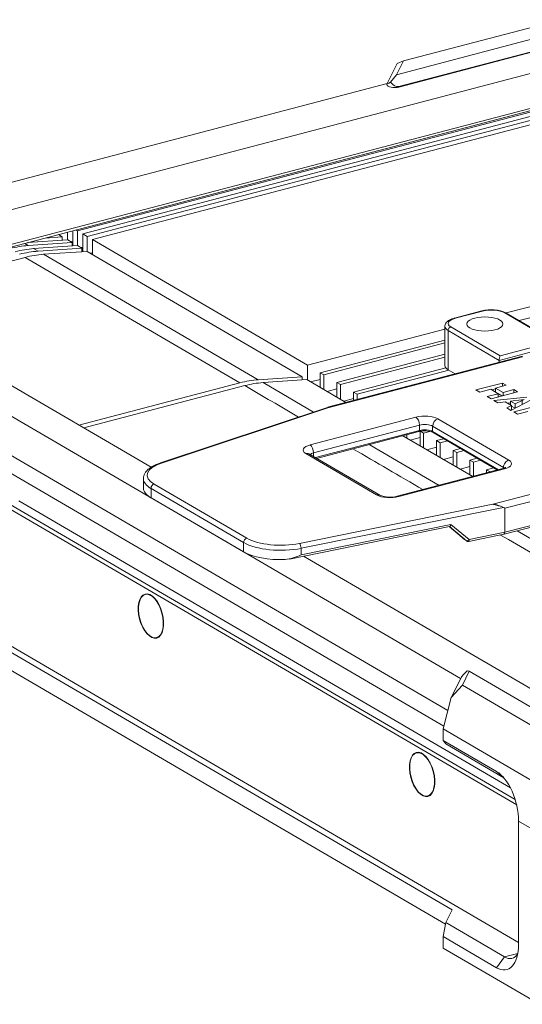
# Model space of a CAD drawing. Header units: millimetres. Extents: x 0 to 841, y 0 to 594.
# Tile 15 of 19: x 571 to 650, y 241 to 395. Entities that reach past the tile are written whole.
import ezdxf

# ---------------------------------------------------------------- set-up
doc = ezdxf.new("R2010")
doc.units = ezdxf.units.MM
for name, color, linetype, lineweight in [('Default', 7, 'Continuous', 18), ('主壳R2R2鍑_PAR_1', 7, 'Continuous', 18), ('支撑板鏉块弶_閺俖', 7, 'Continuous', 18), ('支架固鍥哄畾鏉_', 7, 'Continuous', 18), ('正面保淇1', 7, 'Continuous', 18), ('电池仓3', 7, 'Continuous', 18), ('背面D', 7, 'Continuous', 18)]:
    doc.layers.add(name, color=color, linetype=linetype, lineweight=lineweight)

# ---------------------------------------------------------------- blocks, each defined once
blk = doc.blocks.new('SE6')
at = {"layer": '主壳R2R2鍑_PAR_1', "color": 7, "linetype": 'Continuous'}
for p, q in [((655.7, 382.09), (579.99, 362.22)), ((580.83, 361.74), (657.17, 381.77)), ((657.87, 381.36), (581.52, 361.33)), ((582.36, 360.84), (658.7, 380.87)), ((578.46, 362.02), (578.46, 360.79)), ((579.3, 359.87), (579.3, 362.24)), ((579.99, 362.22), (579.76, 362.36)), ((579.99, 362.22), (579.99, 359.9)), ((578.47, 360.79), (572.14, 360.37)), ((572.29, 359.92), (579.16, 360.38)), ((574.93, 361.1), (577.63, 361.28)), ((577.01, 361.64), (577.63, 361.28)), ((577.63, 361.28), (577.63, 360.73)), ((579.16, 360.38), (578.47, 360.79)), ((578.98, 360.49), (579.3, 360.58)), ((579.16, 360.38), (579.16, 359.84)), ((580.83, 358.98), (580.83, 361.74)), ((581.52, 361.33), (580.83, 361.74)), ((581.52, 361.33), (581.52, 359)), ((582.36, 358.52), (582.36, 360.84)), ((616.12, 341.13), (582.36, 360.84)), ((690.05, 360.53), (647.35, 349.33)), ((572.29, 359.92), (571.72, 360.25)), ((580, 359.9), (573.12, 359.43)), ((573.82, 359.03), (573.12, 359.43)), ((573.82, 359.03), (580.69, 359.49)), ((581.53, 359), (574.65, 358.54)), ((579.16, 359.95), (579.3, 359.87)), ((580.69, 359.49), (580, 359.9)), ((580.51, 359.6), (580.83, 359.68)), ((580.69, 359.49), (580.69, 358.95)), ((580.69, 359.05), (580.83, 358.98)), ((615.29, 339.29), (581.53, 359)), ((649.39, 348.14), (694.5, 359.98)), ((571.77, 358.06), (546.48, 351.43)), ((571.77, 358.06), (605.53, 338.35)), ((574.65, 358.54), (608.41, 338.83)), ((582.04, 358.7), (582.36, 358.79)), ((637.72, 346.8), (616.12, 341.13)), ((648.76, 272.9), (525.48, 344.88)), ((618.15, 339.94), (637.72, 345.08)), ((525.48, 344.18), (648.99, 272.06)), ((637.72, 344.61), (618.71, 339.62)), ((620.76, 338.42), (637.72, 342.87)), ((637.72, 342.4), (621.32, 338.09)), ((616.12, 341.13), (616.12, 338.81)), ((623.37, 336.89), (637.85, 340.69)), ((638.31, 340.34), (623.93, 336.57)), ((615.29, 339.29), (608.41, 338.83)), ((615.29, 338.8), (615.29, 339.29)), ((618.15, 338.9), (616.63, 338.51)), ((618.15, 337.62), (618.15, 339.94)), ((618.71, 339.62), (618.15, 339.94)), ((618.71, 339.62), (618.71, 337.29)), ((605.53, 338.35), (580.24, 331.72)), ((620.76, 337.4), (619.22, 336.99)), ((620.76, 336.09), (620.76, 338.42)), ((621.32, 338.09), (620.76, 338.42)), ((621.32, 338.09), (621.32, 335.77)), ((623.37, 335.87), (621.83, 335.47)), ((623.37, 335.58), (623.37, 336.89)), ((623.93, 336.57), (623.37, 336.89)), ((623.93, 336.57), (623.93, 335.73)), ((631.2, 330), (631.2, 330.07)), ((631.76, 330.21), (631.76, 329.67)), ((633.81, 329.78), (632.28, 329.37)), ((633.81, 328.47), (633.81, 330.8)), ((634.37, 330.47), (633.89, 330.75)), ((635.34, 330.73), (634.37, 330.47)), ((634.37, 330.47), (634.37, 328.15)), ((636.42, 329.27), (637.55, 329.57)), ((636.42, 328.25), (634.89, 327.85)), ((636.42, 326.95), (636.42, 329.27)), ((636.98, 328.95), (636.42, 329.27)), ((638.11, 329.24), (636.98, 328.95)), ((636.98, 328.95), (636.98, 326.62)), ((639.03, 327.75), (640.16, 328.05)), ((639.03, 326.73), (637.5, 326.32)), ((639.03, 325.42), (639.03, 327.75)), ((639.59, 327.43), (639.03, 327.75)), ((640.72, 327.72), (639.59, 327.43)), ((639.59, 327.43), (639.59, 325.1)), ((641.64, 326.23), (642.77, 326.52)), ((641.64, 325.2), (640.11, 324.8)), ((641.64, 323.9), (641.64, 326.23)), ((642.2, 325.9), (641.64, 326.23)), ((643.33, 326.2), (642.2, 325.9)), ((642.2, 325.9), (642.2, 323.67)), ((644.25, 324.7), (645.38, 325)), ((644.25, 324.21), (644.25, 324.7)), ((644.81, 324.38), (644.25, 324.7)), ((645.94, 324.67), (644.81, 324.38)), ((644.81, 324.38), (644.81, 324.36)), ((591.01, 305.2), (590.65, 305.11)), ((592.42, 298.34), (592.78, 298.43)), ((633.61, 280.33), (633.25, 280.23)), ((635.03, 273.46), (635.39, 273.56))]:
    blk.add_line(p, q, dxfattribs=at)
blk.add_arc((609.48, 323.45), 15.42, 93.9546, 104.8372, dxfattribs=at)
for centre in [(569.4, 341.04), (570.24, 340.55), (570.93, 340.15), (571.77, 339.66)]:
    blk.add_ellipse(centre, major_axis=(10.08, 17.27), ratio=0.764351, start_param=0.477801, end_param=0.652334, dxfattribs=at)
for centre, major_axis in [((591.54, 301.72), (0.91, -3.46)), ((591.54, 301.72), (0.89, -3.39)), ((634.14, 276.85), (0.91, -3.46)), ((634.14, 276.85), (0.89, -3.39))]:
    blk.add_ellipse(centre, major_axis=major_axis, ratio=0.512403, dxfattribs=at)
at = {"layer": '支撑板鏉块弶_閺俖', "color": 7, "linetype": 'Continuous'}
for p, q in [((619.31, 334.42), (649.9, 342.45)), ((649.88, 342.53), (619.48, 334.56)), ((642.6, 337.23), (646.76, 338.32)), ((643.19, 336.89), (642.6, 337.23)), ((644.91, 337.34), (643.19, 336.89)), ((646.08, 336.65), (644.91, 337.34)), ((645.08, 337.24), (645.67, 337.39)), ((647.35, 337.98), (645.67, 337.54)), ((645.67, 337.54), (645.67, 336.9)), ((645.67, 337.54), (646.85, 336.85)), ((646.76, 338.32), (646.76, 337.83)), ((646.76, 338.32), (647.35, 337.98)), ((646.85, 336.85), (648.52, 337.29)), ((648.52, 337.29), (648.52, 336.8)), ((648.52, 337.29), (649.11, 336.95)), ((644.37, 336.2), (646.08, 336.65)), ((644.96, 335.86), (644.37, 336.2)), ((649.11, 336.95), (644.96, 335.86)), ((645.39, 335.6), (650.56, 336.1)), ((646.03, 335.23), (645.39, 335.6)), ((645.67, 336.9), (646.67, 336.31)), ((646.08, 336.65), (646.08, 336.16)), ((646.85, 336.85), (646.85, 336.36)), ((649.77, 335.66), (648, 335.47)), ((651.25, 335.7), (648.08, 334.03)), ((648.73, 335.04), (649.86, 335.6)), ((649.86, 335.6), (649.86, 334.97)), ((619.46, 334.55), (593.04, 325.77)), ((593.23, 325.75), (619.31, 334.42)), ((647.19, 335.36), (646.03, 335.23)), ((648.19, 334.78), (647.19, 335.36)), ((647.44, 334.41), (648.19, 334.78)), ((648.08, 334.03), (647.44, 334.41)), ((647.52, 335.17), (648, 335.21)), ((648, 335.47), (648.73, 335.04)), ((648, 335.47), (648, 334.89)), ((648.04, 334.06), (648.19, 334.13)), ((648.19, 334.78), (648.19, 334.13)), ((648.19, 334.71), (648.73, 334.39)), ((648.53, 333.78), (652.68, 334.87)), ((648.73, 335.04), (648.73, 334.39)), ((648.73, 334.39), (649.37, 334.71)), ((616.54, 328.61), (633.16, 332.97)), ((636.63, 332.7), (647.76, 326.2)), ((649.11, 333.43), (648.53, 333.78)), ((650.72, 333.85), (649.11, 333.43)), ((617.1, 327.36), (633.71, 331.72)), ((633.71, 330.89), (633.71, 331.72)), ((635.79, 331.56), (646.93, 325.06)), ((635.79, 330.73), (635.79, 331.56)), ((633.71, 330.89), (617.37, 326.6)), ((617.57, 326.49), (633.62, 330.7)), ((646.12, 324.7), (635.79, 330.73)), ((635.89, 330.54), (645.96, 324.66)), ((627, 320.75), (615.86, 327.25)), ((627.5, 320.69), (616.36, 327.19)), ((617.1, 326.76), (617.1, 327.36)), ((675.85, 327.3), (645.26, 319.27)), ((646.82, 324.88), (630.21, 320.53)), ((647.08, 324.84), (630.46, 320.48)), ((646.93, 324.92), (646.93, 325.06)), ((674.28, 325.77), (647.14, 318.65)), ((590.37, 323.29), (590.37, 321.82)), ((591.56, 321.77), (591.56, 320.29)), ((606.11, 313.27), (591.56, 321.77)), ((606.61, 313.95), (592.06, 322.45)), ((647, 314.56), (674.19, 321.7)), ((674.19, 321.98), (647.14, 314.88)), ((606.11, 311.8), (591.56, 320.29)), ((645.26, 319.27), (614.86, 313.12)), ((615.14, 312.36), (646.94, 318.79)), ((647.14, 318.65), (647.14, 314.88)), ((613.29, 310.68), (638.46, 315.78)), ((615.14, 311.35), (638.66, 316.11)), ((640.42, 314.07), (638.41, 315.77)), ((638.41, 315.77), (640.4, 314.09)), ((641.11, 313.56), (638.42, 315.78)), ((641.52, 313.74), (638.66, 316.11)), ((641.47, 313.44), (646.99, 314.56)), ((647.14, 314.88), (641.52, 313.74)), ((606.11, 311.8), (606.11, 313.27)), ((615.14, 311.35), (615.14, 312.36))]:
    blk.add_line(p, q, dxfattribs=at)
for centre, radius, start, end in [((634.51, 327.16), 3.64, 85.7046, 104.0228), ((634.77, 328.24), 2.56, 63.9201, 89.7915), ((629.11, 324.82), 4.43, 248.6879, 284.3773), ((641.35, 313.73), 0.29, 228.973, 251.8012), ((641.39, 313.81), 0.377, 252.7663, 282.8901), ((612, 317.28), 6.71, 275.1601, 297.9064)]:
    blk.add_arc(centre, radius, start, end, dxfattribs=at)
for centre, major_axis, ratio, start_param, end_param in [((649.26, 336.37), (1.86, 0), 0.391422, 4.985525, 5.217793), ((651.36, 335.11), (-1.95, 0), 0.391422, 5.363189, 5.591179), ((634.55, 332.15), (-2.5, 0), 0.391422, 3.73216, 5.302956), ((633.16, 332.05), (0.254, -0.967), 0.512403, 1.097518, 2.668314), ((636.63, 331.78), (-0.504, -0.864), 0.764351, 3.793927, 5.364723), ((634.55, 331.23), (-1.5, 0), 0.391422, 3.73216, 5.302956), ((634.55, 330.4), (1.5, 0), 0.391422, 0.590567, 2.161363), ((633.55, 330.99), (-0.076, 0.29), 0.512403, 3.141593, 4.23911), ((636.04, 330.8), (0.151, 0.259), 0.764351, 2.223131, 3.141593), ((617.94, 327.79), (2.5, 0), 0.391422, 2.161363, 3.73216), ((616.54, 327.69), (0.254, -0.967), 0.512403, 1.097518, 2.668314), ((615.86, 326.33), (-0.504, -0.864), 0.764351, 3.141593, 3.793927), ((617.94, 326.87), (1.5, 0), 0.391422, 2.161363, 2.76598), ((597.37, 323.84), (6.4, 0), 0.391422, 2.27481, 3.73216), ((593.23, 325.2), (0.189, -0.569), 0.595636, 2.632603, 3.141227), ((647.08, 323.92), (0.254, -0.967), 0.512403, 2.668314, 3.141593), ((647.76, 325.28), (0.504, 0.864), 0.764351, 0.652334, 2.223131), ((645.69, 324.73), (-1.5, 0), 0.391422, 3.539542, 3.73216), ((645.69, 325.65), (-2.5, 0), 0.391422, 2.161363, 3.73216), ((597.37, 323.29), (7, 0), 0.391422, 3.147372, 3.73216), ((597.37, 321.82), (7, 0), 0.391422, 3.141593, 3.73216), ((592.06, 321.9), (-0.303, -0.518), 0.764351, 3.793927, 5.364723), ((627, 319.83), (-0.504, -0.864), 0.764351, 3.150236, 3.793927), ((629.07, 321.29), (2.5, 0), 0.391422, 3.73216, 5.302956), ((630.46, 319.56), (0.254, -0.967), 0.512403, 2.668314, 3.1383), ((640.86, 317.38), (-6.28, -1.29), 0.112595, 3.118508, 3.371189), ((606.61, 313.4), (-0.303, -0.518), 0.764351, 3.793927, 5.364723), ((611.93, 315.35), (6.4, 0), 0.391422, 3.73216, 5.18951), ((640.65, 314.39), (0.258, 0.305), 0.639101, 3.141593, 3.25305), ((640.75, 313.87), (0.599, -0.462), 0.076105, 4.180466, 5.505046), ((646.88, 315.05), (-0.113, 0.487), 0.468703, 3.128241, 4.252463), ((611.93, 314.79), (7, 0), 0.391422, 3.73216, 5.18951), ((614.86, 312.57), (0.119, -0.588), 0.422582, 1.124222, 2.695018), ((641.34, 313.88), (0.255, 0.308), 0.575656, 3.246404, 4.737068), ((641.05, 313.59), (0.105, -0.081), 0.069237, 0.103983, 1.063734), ((611.93, 313.32), (-7, 0), 0.391422, 0.590567, 1.667666)]:
    blk.add_ellipse(centre, major_axis=major_axis, ratio=ratio, start_param=start_param, end_param=end_param, dxfattribs=at)
for points, knots in [([(619.46, 334.55), (619.44, 334.54), (619.38, 334.52), (619.34, 334.46), (619.31, 334.42)], [0, 0, 0, 0, 0.0923045, 0.2009049, 0.2009049, 0.2009049, 0.2009049]), ([(616.36, 327.19), (616.34, 327.21), (616.32, 327.22), (616.31, 327.23), (616.31, 327.23)], [0, 0, 0, 0, 0.03848222, 0.06151612, 0.06151612, 0.06151612, 0.06151612]), ([(593.04, 325.77), (592.91, 325.72), (592.58, 325.61), (592.03, 325.37), (591.48, 325.05), (591.03, 324.7), (590.7, 324.32), (590.49, 323.93), (590.38, 323.57), (590.38, 323.36), (590.39, 323.27)], [0, 0, 0, 0, 0.306816, 0.899369, 1.498392, 2.105352, 2.642152, 3.141295, 3.61416, 3.902546, 3.902546, 3.902546, 3.902546]), ([(647.31, 325.08), (647.31, 325.08), (647.3, 325.08), (647.25, 325.04), (647.08, 324.96), (646.92, 324.91), (646.82, 324.88)], [0, 0, 0, 0, 0.0465483, 0.1965174, 0.3565907, 0.5270093, 0.5270093, 0.5270093, 0.5270093]), ([(645.26, 319.27), (645.31, 319.27), (645.39, 319.26), (645.52, 319.24), (645.63, 319.22), (645.74, 319.19), (645.84, 319.17), (645.93, 319.14), (646.01, 319.11), (646.08, 319.08), (646.23, 319.03), (646.43, 318.96), (646.69, 318.86), (646.86, 318.82), (646.94, 318.79)], [0, 0, 0, 0, 0.127727, 0.247874, 0.360445, 0.465446, 0.562882, 0.652763, 0.7351, 0.809907, 0.877206, 1.178133, 1.468099, 1.748353, 1.748353, 1.748353, 1.748353]), ([(638.45, 315.78), (638.46, 315.78), (638.47, 315.78), (638.5, 315.79), (638.53, 315.82), (638.56, 315.86), (638.59, 315.91), (638.63, 316), (638.65, 316.07), (638.66, 316.11)], [0, 0, 0, 0, 0.0273125, 0.0758529, 0.1264637, 0.1793231, 0.2345871, 0.3155905, 0.4074993, 0.4074993, 0.4074993, 0.4074993]), ([(641.52, 313.74), (641.53, 313.72), (641.54, 313.68), (641.54, 313.63), (641.54, 313.58), (641.54, 313.54), (641.53, 313.51), (641.52, 313.48), (641.5, 313.46), (641.49, 313.45), (641.48, 313.44), (641.47, 313.44), (641.47, 313.44)], [0, 0, 0, 0, 0.0418755, 0.0823572, 0.1214493, 0.1591567, 0.195485, 0.2304402, 0.2640293, 0.29626, 0.3271412, 0.3305105, 0.3305105, 0.3305105, 0.3305105])]:
    blk.add_open_spline(points, degree=3, knots=knots, dxfattribs=at)
at = {"layer": '支架固鍥哄畾鏉_', "color": 7, "linetype": 'Continuous'}
for p, q in [((643.52, 349.64), (639.2, 348.51)), ((639.32, 348.49), (643.64, 349.62)), ((647.11, 349.35), (654.85, 344.83)), ((655.27, 344.7), (647.36, 349.32)), ((637.72, 347.21), (637.72, 341.05)), ((646.24, 341.88), (638.22, 346.56)), ((638.22, 340.39), (638.22, 346.56)), ((646.38, 342.61), (638.64, 347.13)), ((646.24, 341.88), (653.43, 343.76)), ((646.38, 342.61), (654.85, 344.83)), ((646.24, 341.88), (646.24, 341.58)), ((639.31, 339.76), (638.22, 340.39))]:
    blk.add_line(p, q, dxfattribs=at)
blk.add_arc((644.99, 344.06), 5.77, 65.7052, 104.7935, dxfattribs=at)
for centre, major_axis, ratio, start_param, end_param in [((643.64, 349.16), (0.127, -0.484), 0.512403, 2.668314, 3.141593), ((645.03, 348.81), (-2.5, 0), 0.391422, 3.73216, 5.302956), ((640.72, 347.67), (2.5, 0), 0.391422, 2.161363, 3.73216), ((639.32, 348.03), (0.127, -0.484), 0.512403, 2.668314, 3.141087), ((647.11, 348.89), (-0.252, -0.432), 0.764351, 3.141593, 3.793927), ((640.72, 347.21), (3, 0), 0.391422, 3.131749, 3.73216), ((638.64, 346.67), (0.252, 0.432), 0.764351, 0.652334, 2.223131), ((646.38, 342.15), (-0.073, -0.534), 0.21681, 3.704399, 5.275195), ((640.72, 341.05), (3, 0), 0.391422, 3.141593, 3.73216)]:
    blk.add_ellipse(centre, major_axis=major_axis, ratio=ratio, start_param=start_param, end_param=end_param, dxfattribs=at)
blk.add_ellipse((643.99, 347.59), major_axis=(-2.85, 0), ratio=0.391422, dxfattribs=at)
blk.add_open_spline([(639.2, 348.51), (639.1, 348.48), (638.86, 348.41), (638.48, 348.26), (638.13, 348.03), (637.88, 347.77), (637.74, 347.49), (637.73, 347.32), (637.72, 347.23)], degree=3, knots=[0, 0, 0, 0, 0.22756, 0.672831, 1.134397, 1.507451, 1.840935, 2.092092, 2.092092, 2.092092, 2.092092], dxfattribs=at)
at = {"layer": '正面保淇1', "color": 7, "linetype": 'Continuous'}
for p, q in [((528.1, 321.19), (649.28, 250.44)), ((538.26, 314.31), (638.86, 255.57)), ((538.26, 311.45), (637.8, 253.32)), ((651.35, 268.32), (649.28, 269.53)), ((649.28, 269.53), (649.28, 250.16)), ((637.85, 253.57), (638.86, 255.57)), ((637.85, 253.57), (637.44, 251.37)), ((637.85, 253.57), (647.08, 248.18)), ((637.44, 251.37), (637.44, 249.57)), ((645.83, 246.47), (637.44, 251.37)), ((652.56, 240.74), (637.44, 249.57)), ((647.08, 248.18), (645.83, 246.47)), ((649.16, 248.73), (647.08, 248.18))]:
    blk.add_line(p, q, dxfattribs=at)
for centre, major_axis, end_param in [((645.83, 252.18), (-1.57, 6), 4.23911), ((647.08, 252.51), (-1.19, 4.55), 3.579971)]:
    blk.add_ellipse(centre, major_axis=major_axis, ratio=0.512403, start_param=2.668314, end_param=end_param, dxfattribs=at)
at = {"layer": '电池仓3', "color": 7, "linetype": 'Continuous'}
for p, q in [((609.16, 338.39), (616.04, 338.85)), ((616.04, 338.85), (622.18, 335.27)), ((606.28, 337.92), (580.99, 331.28)), ((617.09, 333.76), (609.16, 338.39)), ((631.12, 330.04), (642.09, 323.64)), ((636.8, 322.25), (625.83, 328.66)), ((648.01, 274.75), (570.78, 319.84)), ((688.97, 291.79), (649.05, 315.1))]:
    blk.add_line(p, q, dxfattribs=at)
blk.add_ellipse((606.28, 319.54), major_axis=(10.07, 17.24), ratio=0.764351, start_param=0.477801, end_param=0.652326, dxfattribs=at)
for points in [[(614.73, 332.98), (611.91, 334.63), (609.1, 336.27), (606.28, 337.92)], [(634.25, 321.59), (630.59, 323.72), (626.94, 325.85), (623.28, 327.99)], [(686.42, 291.13), (673.1, 298.9), (659.78, 306.68), (646.46, 314.45)]]:
    blk.add_open_spline(points, degree=3, dxfattribs=at)
at = {"layer": '背面D', "color": 7, "linetype": 'Continuous'}
for p, q in [((655.88, 395.39), (631.2, 388.91)), ((630.11, 386.75), (654.02, 393.03)), ((654.32, 391.16), (630.48, 384.9)), ((654.32, 391.06), (630.48, 384.81)), ((628.64, 385.38), (630.22, 388.51)), ((631.2, 388.91), (630.11, 386.75)), ((630.22, 388.51), (631.2, 388.91)), ((540.83, 358), (652.96, 387.42)), ((630.11, 386.75), (629.15, 385.58)), ((556.06, 366.31), (628.63, 385.35)), ((628.62, 385.31), (628.62, 385.2)), ((630.48, 384.9), (630.48, 384.81)), ((654.44, 382.34), (543.43, 353.21)), ((543.88, 352.95), (654.44, 381.96)), ((591.58, 325.09), (539.56, 355.47)), ((545.2, 347.36), (640.19, 291.9)), ((638.18, 286.9), (538.26, 345.24)), ((637.54, 284.41), (538.26, 342.38)), ((658.54, 286), (615.5, 311.13)), ((641.55, 293.04), (640.46, 290.88)), ((641.55, 293.04), (641.21, 293.1)), ((657.34, 283.82), (641.55, 293.04)), ((638.69, 288.92), (640.27, 292.04)), ((640.46, 290.88), (638.69, 288.92)), ((640.46, 290.88), (656.76, 281.36)), ((637.44, 284), (638.69, 288.92)), ((637.44, 282.2), (637.44, 284)), ((652.56, 275.17), (637.44, 284)), ((637.44, 282.2), (637.85, 281.63)), ((637.44, 282.2), (645.83, 277.3)), ((646.98, 276.3), (637.85, 281.63)), ((646.9, 276.4), (645.83, 277.3)), ((649.28, 269.58), (649.28, 269.53)), ((651.35, 268.32), (649.28, 269.53))]:
    blk.add_line(p, q, dxfattribs=at)
for centre, major_axis, ratio, start_param, end_param in [((629.82, 386.4), (1.19, 1.1), 0.116174, 2.839626, 4.017723), ((629.82, 385.2), (1.2, 0), 0.391422, 3.141593, 5.302956), ((629.82, 386.4), (0.82, -1.43), 0.6107, 4.941141, 6.119238), ((641.44, 293.06), (-1.19, -1.1), 0.116174, 4.803122, 5.981219), ((645.83, 271.59), (-1.57, 6), 0.512403, 4.23911, 5.809907)]:
    blk.add_ellipse(centre, major_axis=major_axis, ratio=ratio, start_param=start_param, end_param=end_param, dxfattribs=at)

msp = doc.modelspace()

# ---------------------------------------------------------------- block references
at = {"layer": 'Default'}
msp.add_blockref('SE6', (0, 0), dxfattribs=at)

doc.saveas('drawing.dxf')
